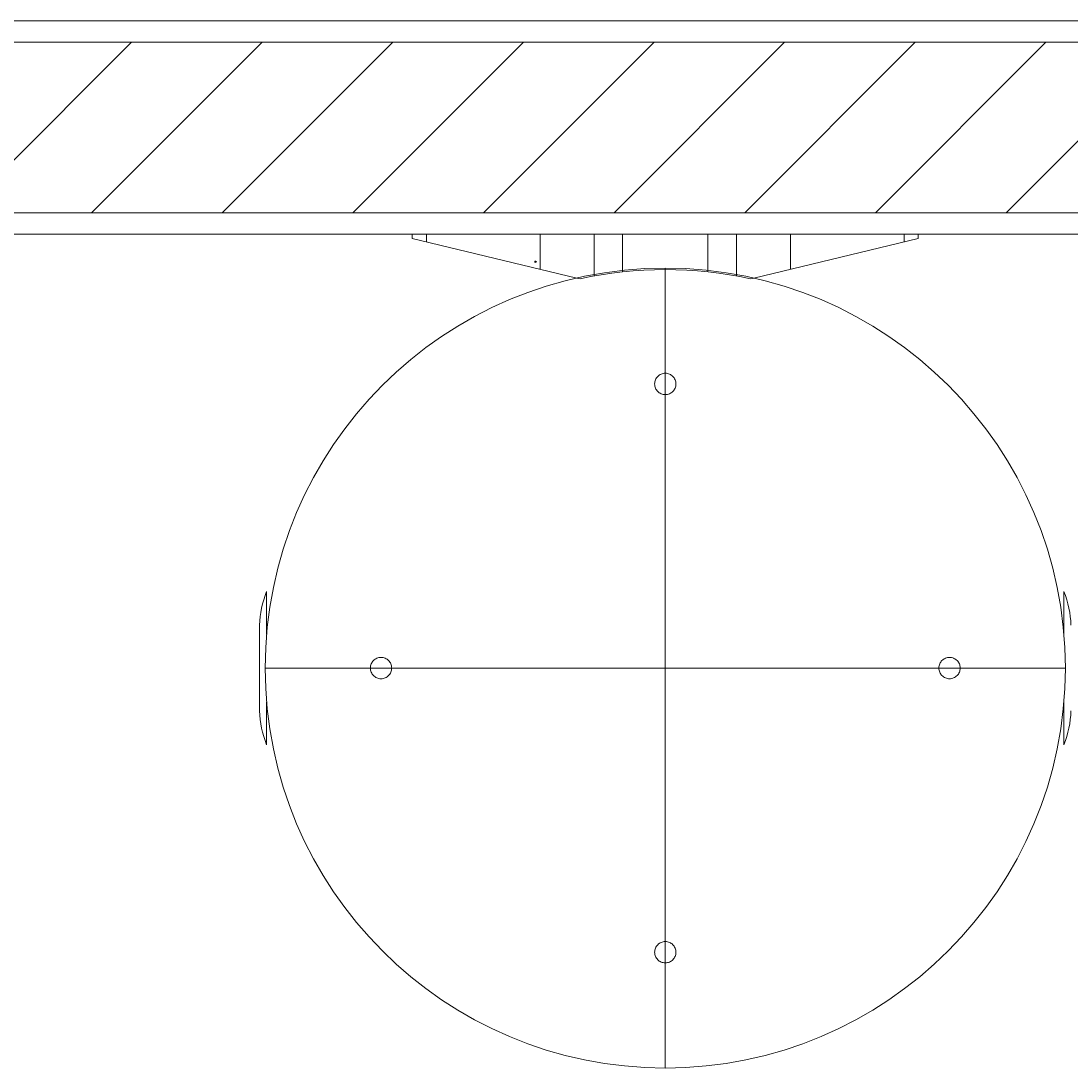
# Model space of a CAD drawing. Extents: x 5465377 to 5465550, y 5925276 to 5925338.
# Tile 13 of 182: x 5465379.722 to 5465380.461, y 5925285.188 to 5925285.925. Entities that reach past the tile are written whole.
import ezdxf

# ---------------------------------------------------------------- set-up
doc = ezdxf.new("R2010")
doc.units = 0
doc.header["$MEASUREMENT"] = 0
doc.linetypes.add('DASHDOT', pattern=[25.4, 12.7, -6.35, 0, -6.35])
doc.linetypes.add('HIDDEN', pattern=[9525, 6350, -3175])
doc.layers.add('_ARCH_Sciany', color=7, linetype='Continuous')
for name, color, linetype, lineweight in [('_ARCH_Sciany_Nr_Pióra__141', 7, 'Continuous', 0), ('_ARCH_Sciany_Nr_Pióra__142', 7, 'Continuous', 18), ('CP_AXIS_Nr_Pióra__141', 7, 'Continuous', 0), ('CP_HIDDE_Nr_Pióra__141', 7, 'Continuous', 0), ('IS_CO URZĄDZENIA_Nr_Pióra__141', 7, 'Continuous', 0), ('IS_CO URZĄDZENIA_Nr_Pióra__7', 7, 'Continuous', 35)]:
    doc.layers.add(name, color=color, linetype=linetype, lineweight=lineweight)
doc.styles.add('GENERATED_STYLE_7', font='Simplex.shx', dxfattribs={"bigfont": 'BIGFONT.SHX'})

# ---------------------------------------------------------------- blocks, each defined once
blk = doc.blocks.new('Ściana_453', base_point=(5465382.05407, 5925285.92533))
at = {"layer": '_ARCH_Sciany_Nr_Pióra__141', "linetype": 'Continuous'}
h = blk.add_hatch(dxfattribs=at)
h.set_pattern_fill('cegła_zwykła', color=256, style=0, pattern_type=2)
h.set_pattern_definition([(45, (5464021.33072, 5925651.47357), (-0.045961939, 0.045961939), [])])
h.paths.add_polyline_path([(5465380.57502, 5925285.91033), (5465378.95407, 5925285.91033), (5465378.95407, 5925285.79033), (5465380.57502, 5925285.79033)], flags=0)
for p, q in [((5465380.95407, 5925285.92533), (5465378.95407, 5925285.92533)), ((5465378.95407, 5925285.77533), (5465380.56002, 5925285.77533))]:
    blk.add_line(p, q, dxfattribs=at)
at = {"layer": '_ARCH_Sciany_Nr_Pióra__142', "linetype": 'Continuous'}
for p, q in [((5465380.57502, 5925285.91033), (5465378.95407, 5925285.91033)), ((5465378.95407, 5925285.79033), (5465380.57502, 5925285.79033))]:
    blk.add_line(p, q, dxfattribs=at)

msp = doc.modelspace()

# ---------------------------------------------------------------- linework, layer by layer
at = {"layer": 'CP_AXIS_Nr_Pióra__141', "linetype": 'DASHDOT'}
for p, q in [((5465380.17544, 5925285.75137), (5465380.17544, 5925285.18837)), ((5465379.89394, 5925285.46987), (5465380.45694, 5925285.46987))]:
    msp.add_line(p, q, dxfattribs=at)
at = {"layer": 'CP_HIDDE_Nr_Pióra__141', "linetype": 'HIDDEN'}
for p, q in [((5465380.00744, 5925285.77533), (5465380.00744, 5925285.76992)), ((5465380.08744, 5925285.77533), (5465380.08744, 5925285.75062)), ((5465380.12544, 5925285.77533), (5465380.12544, 5925285.74586)), ((5465380.14544, 5925285.77533), (5465380.14544, 5925285.74873)), ((5465380.20544, 5925285.77533), (5465380.20544, 5925285.74873)), ((5465380.22544, 5925285.77533), (5465380.22544, 5925285.74586)), ((5465380.26344, 5925285.77533), (5465380.26344, 5925285.75062)), ((5465380.34344, 5925285.77533), (5465380.34344, 5925285.76992)), ((5465380.11321, 5925285.7444), (5465380.11544, 5925285.74386)), ((5465380.23544, 5925285.74386), (5465380.23767, 5925285.7444))]:
    msp.add_line(p, q, dxfattribs=at)
for centre in [(5465380.17544, 5925285.66987), (5465379.97544, 5925285.46987), (5465380.37544, 5925285.46987), (5465380.17544, 5925285.26987)]:
    msp.add_circle(centre, 0.0075, dxfattribs=at)
msp.add_arc((5465380.17544, 5925285.46883), 0.2815, 77.69335, 102.30666, dxfattribs=at)
at = {"layer": 'IS_CO URZĄDZENIA_Nr_Pióra__141', "linetype": 'Continuous'}
for p, q in [((5465379.99744, 5925285.77533), (5465379.99744, 5925285.77233)), ((5465380.35344, 5925285.77533), (5465379.99744, 5925285.77533)), ((5465379.99744, 5925285.77233), (5465380.11321, 5925285.7444)), ((5465380.23767, 5925285.7444), (5465380.35344, 5925285.77233)), ((5465380.35344, 5925285.77233), (5465380.35344, 5925285.77533)), ((5465379.89496, 5925285.49377), (5465379.89496, 5925285.52378)), ((5465380.45592, 5925285.49377), (5465380.45592, 5925285.52378)), ((5465379.88995, 5925285.49987), (5465379.88995, 5925285.43987)), ((5465379.89496, 5925285.46987), (5465379.89501, 5925285.46987)), ((5465380.45592, 5925285.46987), (5465380.45597, 5925285.46987)), ((5465379.89496, 5925285.41595), (5465379.89496, 5925285.44596)), ((5465380.45592, 5925285.41595), (5465380.45592, 5925285.44596))]:
    msp.add_line(p, q, dxfattribs=at)
msp.add_circle((5465380.17544, 5925285.46987), 0.2815, dxfattribs=at)
for centre, radius, start, end in [((5465379.96156, 5925285.49737), 0.07165, 158.36735, 177.92824), ((5465380.38931, 5925285.49737), 0.07165, 2.07176, 21.63265), ((5465379.89245, 5925285.49987), 0.0025, 177.92825, 180), ((5465379.89245, 5925285.43987), 0.0025, 180, 182.07177), ((5465379.96156, 5925285.44237), 0.07165, 182.07176, 201.63265), ((5465380.38931, 5925285.44237), 0.07165, 338.36735, 357.92824)]:
    msp.add_arc(centre, radius, start, end, dxfattribs=at)

# ---------------------------------------------------------------- block references
at = {"layer": '_ARCH_Sciany'}
msp.add_blockref('Ściana_453', (5465382.05407, 5925285.92533), dxfattribs=at)

# ---------------------------------------------------------------- texts
at = {"layer": 'IS_CO URZĄDZENIA_Nr_Pióra__7', "linetype": 'Continuous', "char_height": 0.00005, "attachment_point": 4, "style": 'GENERATED_STYLE_7'}
for s, insert in [('{0010021456}', (5465380.08357, 5925285.75553)), ('{Vaillant}', (5465380.08357, 5925285.75541)), ('{A Klasa}', (5465380.08358, 5925285.7563)), ('{VPS R 100/1}', (5465380.08359, 5925285.75571)), ('{Zasobniki, Bufor do pomp ciepła, grzanie i chłodzenie}', (5465380.08359, 5925285.75562)), ("{Z/P G 1 1/2'' (DN 40)}", (5465380.08361, 5925285.75619)), ('{uniSTOR}', (5465380.08362, 5925285.756)), ('{5 - 95\\M+1818BC}', (5465380.08387, 5925285.756)), ('{http://www.vaillant.pl}', (5465380.08412, 5925285.7559)), ('{3 bar}', (5465380.08425, 5925285.75581))]:
    msp.add_mtext(s, dxfattribs=dict(at, insert=insert))

doc.saveas('drawing.dxf')
